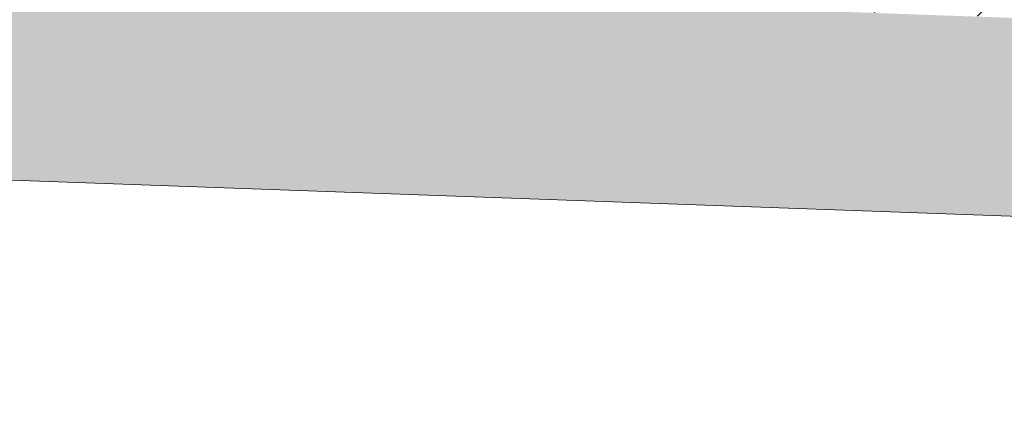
# Model space of a CAD drawing. Header units: millimetres. Extents: x 256680 to 410391, y -77299 to -22623.
# Tile 151 of 202: x 349101 to 349597, y -26124 to -25919. Entities that reach past the tile are written whole.
import ezdxf

# ---------------------------------------------------------------- set-up
doc = ezdxf.new("R2010")
doc.units = ezdxf.units.MM
doc.header["$LTSCALE"] = 2.5
doc.layers.add('ELEVATION 1', color=143, linetype='Continuous', lineweight=18)
doc.layers.add('HATCH LIGHT', color=250, linetype='Continuous', lineweight=0)

msp = doc.modelspace()

# ---------------------------------------------------------------- hatches: boundary and pattern name
at = {"layer": 'HATCH LIGHT', "true_color": 0x636466}
h = msp.add_hatch(dxfattribs=at)
h.set_pattern_fill('ANSI32', color=251, scale=6)
h.set_pattern_definition([(45, (278504.94, -46725.026), (-40.411153, 40.411153), []), (45, (278531.88, -46725.026), (-40.411153, 40.411153), [])])
h.paths.add_polyline_path([(355647.78, -32589.97), (355453.84, -32638.82), (355635.38, -33359.69), (343082.73, -33359.58, -0.000263), (343068.2, -33559.58), (355891.99, -33559.7)])
h.paths.add_polyline_path([(343496.68, -25157.06), (343296.59, -25157.06, -0.011972), (342815.37, -34256.03), (343015.96, -34256.03, 0.01196)])
h.paths.add_polyline_path([(343480.3, -25697.6), (353159.24, -26046.56, 0.003501), (353653.31, -26800.64), (353820.94, -26691.53), (353270.83, -25850.46), (343486.54, -25497.7, -0.000262)])
h = msp.add_hatch(dxfattribs=at)
h.set_pattern_fill('ANSI36', color=251, scale=7)
h.set_pattern_definition([(45, (278504.942, -46725.026), (11.786586, 43.2174826), [55.5625, -11.1125, 0, -11.1125])])
h.paths.add_polyline_path([(349605.34, -26788.95), (350544.73, -26822.82), (350572.47, -26053.37), (353103.53, -26144.62), (353570.05, -26856.03), (353653.31, -26800.64, -0.003501), (353159.24, -26046.56), (350106.37, -25936.69, -0.403697), (350491.96, -26336.43, -1), (349691.96, -26336.43, -0.424809), (350106.37, -25936.69), (346273.84, -25798.4), (346270.24, -25898.26), (349633.08, -26019.5)])

# ---------------------------------------------------------------- linework, layer by layer
at = {"layer": 'ELEVATION 1'}
msp.add_lwpolyline([(353653.31, -26800.64), (353570.05, -26856.03), (353103.53, -26144.62), (350572.47, -26053.37), (350544.73, -26822.82), (349605.34, -26788.95), (349633.08, -26019.5), (346270.24, -25898.26)], dxfattribs=at)

doc.saveas('drawing.dxf')
